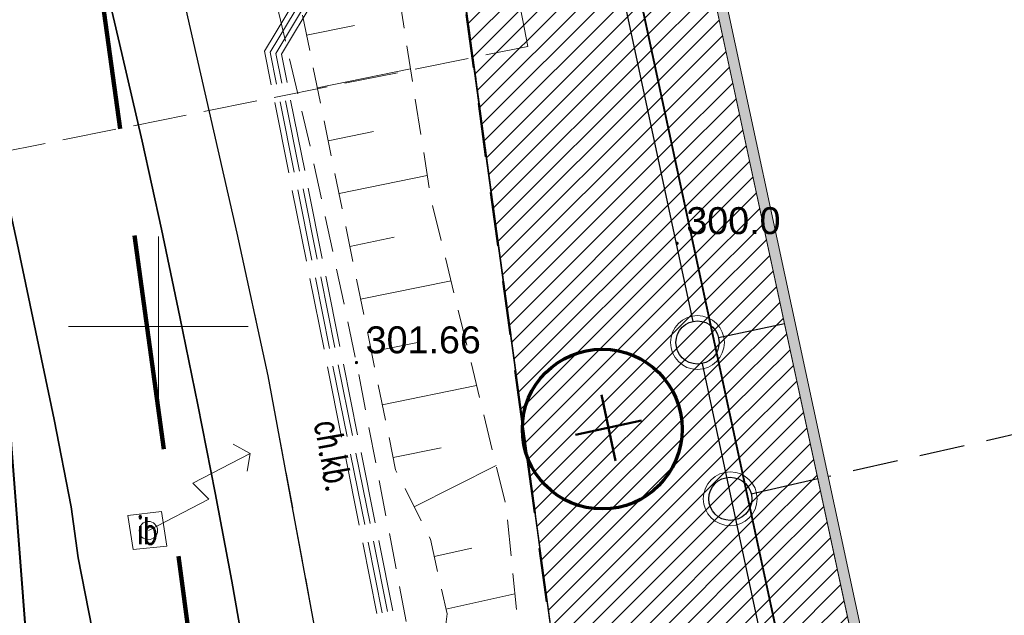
# Model space of a CAD drawing. Header units: metres. Extents: x 6567600 to 13135881, y 5574237 to 11149086.
# Tile 9 of 120: x 6567846 to 6567874, y 5574392 to 5574409. Entities that reach past the tile are written whole.
import ezdxf
from ezdxf.enums import TextEntityAlignment as Align

# ---------------------------------------------------------------- set-up
doc = ezdxf.new("R2010")
doc.units = ezdxf.units.M
for name, pattern in [('zzzxref_260316$0$_MDCP$0$2.0_1.0', [3, 2, -1]), ('zzzxref_260316$0$_MDCP$0$L_0_03', [1, 0.5, -0.5]), ('zzzxref_260316$0$_MDCP$0$L_0_04', [1.5, 1, -0.5]), ('zzzxref_260316$0$_MDCP$0$L_2_50', [2.5, 2, -0.5]), ('zzzxref_260316$0$_MDCP$1$L_0_06', [2, 1.5, -0.5]), ('zzzxref_260316$0$DASHED', [19.05, 12.7, -6.35]), ('zzzxref_260316$0$PR1183 Chorzów Metalowców V09_TT$0$Kropki przerywana 1', [2.5, 1.5, -1])]:
    doc.linetypes.add(name, pattern=pattern)
for name, color, linetype, lineweight in [('zzzxref_260316$0$_MDCP$0$EGB_DzialkaEwidencyjna', 7, 'Continuous', 18), ('zzzxref_260316$0$_MDCP$0$EGB_Klasouzytek', 92, 'Continuous', 18), ('zzzxref_260316$0$_MDCP$0$EGB_KonturUzytkuGruntowego', 92, 'Continuous', 18), ('zzzxref_260316$0$_MDCP$0$GES_InneUrzadzeniaTowarzyszace_P', 7, 'Continuous', 18), ('zzzxref_260316$0$_MDCP$0$GES_PrzewodElektroenergetyczny_Projektowany', 7, 'Continuous', 18), ('zzzxref_260316$0$_MDCP$0$GES_PrzewodKanalizacyjny_Projektowany', 7, 'Continuous', 18), ('zzzxref_260316$0$_MDCP$0$KR_ObiektKarto', 7, 'Continuous', 18), ('zzzxref_260316$0$_MDCP$0$MP_LINIE_REGULAC', 135, 'Continuous', 40), ('zzzxref_260316$0$_MDCP$0$OT_Budowle', 7, 'Continuous', 18), ('zzzxref_260316$0$_MDCP$0$OT_Komunikacja', 7, 'Continuous', 18), ('zzzxref_260316$0$_MDCP$0$OT_Skarpa', 7, 'Continuous', 18), ('zzzxref_260316$0$_MDCP$0$OTRN', 7, 'Continuous', 13), ('zzzxref_260316$0$_MDCP$0$OTRS', 7, 'Continuous', 13), ('zzzxref_260316$0$_MDCP$0$OTRS_O', 7, 'Continuous', 20), ('zzzxref_260316$0$_MDCP$0$Z_GRANICE SPRAWDZONE', 100, 'Continuous', 30), ('zzzxref_260316$0$_MDCP$0$Z_ZAKRES', 214, 'Continuous', 90), ('zzzxref_260316$0$_MDCP$1$PARSI', 7, 'Continuous', 20), ('zzzxref_260316$0$_TT_KAN_D', 96, 'Continuous', 25)]:
    doc.layers.add(name, color=color, linetype=linetype, lineweight=lineweight)
for name, color, linetype in [('zzzxref_260316$0$_MDCP$0$OTRN_O', 7, 'Continuous'), ('zzzxref_260316$0$PR1183 Chorzów Metalowców V09_TT$0$FORMA - Arch 01 - PZT 0 ZAKRES OPRACOWANIA', 7, 'Continuous'), ('zzzxref_260316$0$PR1183 Chorzów Metalowców V09_TT$0$FORMA - Arch 01 - PZT 1 Strefy', 7, 'Continuous'), ('zzzxref_260316$0$PR1183 Chorzów Metalowców V09_TT$0$FORMA - Arch 01 - PZT 2 Budynki', 7, 'Continuous'), ('zzzxref_260316$0$PR1183 Chorzów Metalowców V09_TT$0$FORMA - Arch 01 - PZT-3 Zagospodarowanie', 7, 'Continuous'), ('zzzxref_260316$0$PR1183 Chorzów Metalowców V09_TT$0$FORMA - Arch 01 - PZT-4 Zieleń', 7, 'Continuous')]:
    doc.layers.add(name, color=color, linetype=linetype)
doc.styles.add('zzzxref_260316$0$$TD_AUDIT_GENERATED_(9E133)', font='simplex.shx')
doc.styles.add('zzzxref_260316$0$$TD_AUDIT_GENERATED_(9E16A)', font='arial.ttf', dxfattribs={"width": 0.9})
doc.linetypes.add('zzzxref_260316$0$_MDCP$0$MPNLZ', pattern='A,6,-2,[35,msgB.shx,S=0.016,R=0,X=-1,Y=0],6', length=14)
pattern_1 = [(45, (0, 1.2501), (-0.265165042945, 0.265165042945), [])]

# ---------------------------------------------------------------- blocks, each defined once
blk = doc.blocks.new('zzzxref_260316$0$_MDCP$1$mzsk')
at = {"layer": 'zzzxref_260316$0$_MDCP$1$PARSI', "color": 0}
for p, q in [((0, -5), (0, 5)), ((5, 0), (-5, 0))]:
    blk.add_line(p, q, dxfattribs=at)
blk = doc.blocks.new('zzzxref_260316$0$_MDCP$0$OTRS')
at = {"layer": 'zzzxref_260316$0$_MDCP$0$OTRS', "color": 0, "lineweight": -3, "const_width": 0.09}
blk.add_lwpolyline([(-0.045, 0, 1), (0.045, 0, 1)], format="xyb", close=True, dxfattribs=at)
at = {"layer": 'zzzxref_260316$0$_MDCP$0$OTRS_O', "color": 0, "style": 'zzzxref_260316$0$$TD_AUDIT_GENERATED_(9E16A)'}
blk.add_attdef('RZEDNA', (0.514, 0.515), '', height=1.5, dxfattribs=at)
blk = doc.blocks.new('zzzxref_260316$0$_MDCP$0$OTRN')
at = {"layer": 'zzzxref_260316$0$_MDCP$0$OTRN', "color": 0, "const_width": 0.09}
blk.add_lwpolyline([(-0.045, 0, 1), (0.045, 0, 1)], format="xyb", close=True, dxfattribs=at)
at = {"layer": 'zzzxref_260316$0$_MDCP$0$OTRN_O', "color": 0, "style": 'zzzxref_260316$0$$TD_AUDIT_GENERATED_(9E16A)'}
blk.add_attdef('RZEDNA', (0.514, 0.515), '', height=1.5, dxfattribs=at)
blk = doc.blocks.new('zzzxref_260316$0$_MDCP$0$other_SUPY')
at = {"color": 0, "linetype": 'Continuous', "lineweight": 18, "flags": 128}
for points in [[(-1.2, 7), (-2.1, 6.4)], [(0, 0), (0, 3.8), (-1.2, 3.4), (-1.2, 7)], [(-1.2, 7), (-0.4, 6.4)]]:
    blk.add_lwpolyline(points, dxfattribs=at)
at = {"color": 0, "linetype": 'Continuous', "lineweight": 18}
blk.add_circle((0, 0), 0.51, dxfattribs=at)
blk = doc.blocks.new('zzzxref_260316$0$PR1183 Chorzów Metalowców V09_TT$0$Ściana_1', base_point=(6567856.579, 5574449.269))
at = {"layer": 'zzzxref_260316$0$PR1183 Chorzów Metalowców V09_TT$0$FORMA - Arch 01 - PZT 2 Budynki', "linetype": 'Continuous', "lineweight": 0, "true_color": 0x000000}
blk.add_hatch(color=18, dxfattribs=at).paths.add_polyline_path([(6567872.776, 5574375.332), (6567856.935, 5574449.039), (6567856.642, 5574448.976), (6567872.483, 5574375.269)])
at = {"layer": 'zzzxref_260316$0$PR1183 Chorzów Metalowców V09_TT$0$FORMA - Arch 01 - PZT 2 Budynki', "color": 7, "linetype": 'Continuous', "lineweight": 18, "flags": 128}
for points in [[(6567856.579, 5574449.269), (6567872.546, 5574374.976)], [(6567872.776, 5574375.332), (6567856.935, 5574449.039)]]:
    blk.add_lwpolyline(points, dxfattribs=at)
blk = doc.blocks.new('zzzxref_260316')
at = {"layer": 'zzzxref_260316$0$PR1183 Chorzów Metalowców V09_TT$0$FORMA - Arch 01 - PZT 1 Strefy', "linetype": 'Continuous', "lineweight": 0, "true_color": 0x606060}
h = blk.add_hatch(dxfattribs=at)
h.set_pattern_fill('ANSI31', color=251, scale=3, style=0)
h.set_pattern_definition(pattern_1)
h.paths.add_polyline_path([(6567871.897, 5574369.582), (6567874.014, 5574370.037), (6567873.643, 5574371.762), (6567903.422, 5574378.162), (6567909.835, 5574381.687), (6567906.331, 5574397.99), (6567901.444, 5574396.94), (6567900.638, 5574400.689, 0.414214), (6567899.925, 5574401.149), (6567899.749, 5574401.111), (6567903.66, 5574382.913), (6567879.003, 5574377.614), (6567879.525, 5574375.189), (6567879.51, 5574375.186), (6567873.199, 5574373.83), (6567872.678, 5574376.254), (6567872.546, 5574376.226), (6567856.579, 5574450.519), (6567867.702, 5574452.91), (6567867.644, 5574453.192), (6567854.542, 5574450.478), (6567857.367, 5574437.331), (6567857.331, 5574437.354), (6567866.955, 5574392.574), (6567867.301, 5574390.966), (6567869.023, 5574382.952), (6567871.013, 5574373.692), (6567871.082, 5574373.375), (6567871.526, 5574371.307)])
at = {"layer": 'zzzxref_260316$0$PR1183 Chorzów Metalowców V09_TT$0$FORMA - Arch 01 - PZT 1 Strefy', "linetype": 'Continuous', "lineweight": 0, "true_color": 0x577933}
h = blk.add_hatch(dxfattribs=at)
h.set_pattern_fill('ANSI31', color=77, scale=3, style=0)
h.set_pattern_definition(pattern_1)
h.paths.add_polyline_path([(6567864.17, 5574367.81), (6567871.927, 5574369.589), (6567854.229, 5574451.933), (6567851.221, 5574451.287), (6567848.845, 5574450.177), (6567851.441, 5574441.29), (6567857.873, 5574413.783)])
at = {"layer": 'zzzxref_260316$0$_MDCP$0$EGB_DzialkaEwidencyjna', "linetype": 'Continuous', "lineweight": 18}
for p, q in [((6567849.51, 5574552.26), (6567921.55, 5574569.11)), ((6567921.55, 5574569.11), (6567946.41, 5574443.1)), ((6567830.11, 5574547.72), (6567849.51, 5574552.26)), ((6567829, 5574518.49), (6567830.11, 5574547.72)), ((6567851.37, 5574441.53), (6567829, 5574518.49)), ((6567946.41, 5574443.1), (6567945.87, 5574426.93)), ((6567857.95, 5574413.39), (6567851.37, 5574441.53)), ((6567945.87, 5574426.93), (6567941.78, 5574411.28)), ((6567864.17, 5574367.81), (6567857.95, 5574413.39)), ((6567857.984, 5574413.142), (6567864.136, 5574368.058)), ((6567941.78, 5574411.28), (6567926.87, 5574389.48)), ((6567926.87, 5574389.48), (6567903.73, 5574376.76)), ((6567903.73, 5574376.76), (6567864.17, 5574367.81))]:
    blk.add_line(p, q, dxfattribs=at)
at = {"layer": 'zzzxref_260316$0$_MDCP$0$EGB_Klasouzytek', "lineweight": 18}
for points in [[(6567903.73, 5574376.76), (6567864.17, 5574367.81), (6567857.95, 5574413.39), (6567851.37, 5574441.53)], [(6567857.95, 5574413.39), (6567862.49, 5574380.1), (6567864.17, 5574367.81), (6567869.98, 5574345.11)]]:
    blk.add_lwpolyline(points, dxfattribs=at)
at = {"layer": 'zzzxref_260316$0$_MDCP$0$EGB_KonturUzytkuGruntowego', "linetype": 'zzzxref_260316$0$_MDCP$0$L_0_03', "lineweight": 18, "flags": 128}
blk.add_lwpolyline([(6567903.73, 5574376.76), (6567864.17, 5574367.81), (6567862.49, 5574380.1), (6567857.95, 5574413.39), (6567851.37, 5574441.53), (6567829, 5574518.49), (6567830.11, 5574547.72)], dxfattribs=at)
at = {"layer": 'zzzxref_260316$0$_MDCP$0$GES_PrzewodElektroenergetyczny_Projektowany', "color": 1, "linetype": 'zzzxref_260316$0$_MDCP$0$L_2_50', "lineweight": 18}
for points in [[(6567863.28, 5574345.6), (6567861.17, 5574363.95), (6567859.7, 5574369.91), (6567857.85, 5574384.71), (6567853.27, 5574407.6), (6567857.07, 5574413.91), (6567851.02, 5574440.09), (6567845.91, 5574440.13), (6567840.48, 5574462.92)], [(6567863.44, 5574345.55), (6567861.32, 5574363.97), (6567859.85, 5574369.93), (6567858, 5574384.73), (6567853.42, 5574407.58), (6567857.22, 5574413.88), (6567851.14, 5574440.24), (6567846.03, 5574440.28), (6567840.62, 5574462.96)], [(6567862.97, 5574345.7), (6567860.87, 5574363.89), (6567859.4, 5574369.85), (6567857.55, 5574384.66), (6567852.95, 5574407.66), (6567856.75, 5574413.96), (6567850.78, 5574439.79), (6567845.68, 5574439.84), (6567840.19, 5574462.85)], [(6567863.13, 5574345.65), (6567861.02, 5574363.92), (6567859.55, 5574369.88), (6567857.7, 5574384.68), (6567853.11, 5574407.63), (6567856.91, 5574413.93), (6567850.9, 5574439.94), (6567845.79, 5574439.99), (6567840.33, 5574462.89)]]:
    blk.add_lwpolyline(points, dxfattribs=at)
at = {"layer": 'zzzxref_260316$0$_MDCP$0$GES_PrzewodKanalizacyjny_Projektowany', "color": 36, "linetype": 'zzzxref_260316$0$_MDCP$1$L_0_06', "lineweight": 18}
blk.add_lwpolyline([(6567823.812, 5574400.465), (6567860.28, 5574407.79), (6567858.51, 5574417.11), (6567853.81, 5574438.77), (6567849.74, 5574436.53)], dxfattribs=at)
at = {"layer": 'zzzxref_260316$0$_MDCP$0$KR_ObiektKarto', "linetype": 'Continuous', "lineweight": 18, "flags": 128}
for points in [[(6567854.122, 5574408.106), (6567855.453, 5574408.378)], [(6567854.423, 5574406.636), (6567857.016, 5574407.168)], [(6567854.724, 5574405.167), (6567855.986, 5574405.425)], [(6567855.025, 5574403.697), (6567857.481, 5574404.201)], [(6567855.326, 5574402.228), (6567856.555, 5574402.48)], [(6567855.627, 5574400.758), (6567858.141, 5574401.273)], [(6567855.928, 5574399.289), (6567857.213, 5574399.552)], [(6567856.229, 5574397.819), (6567858.853, 5574398.357)], [(6567856.53, 5574396.35), (6567857.87, 5574396.624)], [(6567857.118, 5574394.98), (6567859.398, 5574396.126)], [(6567857.676, 5574393.599), (6567858.723, 5574393.83)], [(6567858, 5574392.134), (6567859.919, 5574392.558)]]:
    blk.add_lwpolyline(points, dxfattribs=at)
at = {"layer": 'zzzxref_260316$0$_MDCP$0$MP_LINIE_REGULAC', "linetype": 'zzzxref_260316$0$_MDCP$0$MPNLZ', "flags": 128}
blk.add_lwpolyline([(6567850.203, 5574340.64), (6567845.014, 5574408.349), (6567815.314, 5574531.714), (6567826.921, 5574548.2), (6567848.668, 5574553.025)], dxfattribs=at)
at = {"layer": 'zzzxref_260316$0$_MDCP$0$OT_Budowle', "color": 7, "linetype": 'Continuous', "lineweight": 18, "flags": 128}
blk.add_lwpolyline([(6567850.09, 5574394.85), (6567850.23, 5574393.89), (6567849.3, 5574393.79), (6567849.15, 5574394.74)], close=True, dxfattribs=at)
at = {"layer": 'zzzxref_260316$0$_MDCP$0$OT_Komunikacja', "color": 7, "linetype": 'Continuous', "lineweight": 25, "flags": 128}
blk.add_lwpolyline([(6567856.09, 5574372.83), (6567857, 5574372.9), (6567856.31, 5574378.9), (6567855.79, 5574382.87), (6567855.18, 5574386.83), (6567854.51, 5574390.76), (6567853.78, 5574394.71), (6567853.05, 5574398.63), (6567852.19, 5574402.6), (6567849.76, 5574413.26), (6567845.96, 5574431.22), (6567840.92, 5574450.67)], dxfattribs=at)
at = {"layer": 'zzzxref_260316$0$_MDCP$0$OT_Komunikacja', "color": 7, "linetype": 'Continuous', "lineweight": 35}
for points in [[(6567821.69, 5574506.72), (6567844.97, 5574407.21), (6567845.53, 5574404.75), (6567846.07, 5574402.32), (6567847.1, 5574397.41), (6567847.57, 5574394.98), (6567847.771, 5574393.56), (6567848.45, 5574390.06), (6567848.87, 5574387.58), (6567849.27, 5574385.1), (6567849.64, 5574382.63), (6567850, 5574380.17), (6567850.33, 5574377.66), (6567850.64, 5574375.19), (6567851.22, 5574370.13), (6567851.46, 5574367.75), (6567851.69, 5574365.27), (6567851.9, 5574362.77), (6567852.1, 5574360.28), (6567852.26, 5574357.8)], [(6567825.64, 5574507.36), (6567848.98, 5574407.6), (6567849.55, 5574405.16), (6567850.09, 5574402.71), (6567850.6, 5574400.27), (6567851.1, 5574397.82), (6567851.58, 5574395.37), (6567852.04, 5574392.91), (6567852.48, 5574390.43), (6567852.89, 5574387.97), (6567853.29, 5574385.49), (6567853.67, 5574383.03), (6567854.02, 5574380.55), (6567854.35, 5574378.08), (6567854.66, 5574375.6), (6567854.97, 5574373.1), (6567855.23, 5574370.61), (6567855.48, 5574368.14), (6567855.71, 5574365.66), (6567855.92, 5574363.17), (6567856.1, 5574360.65), (6567856.28, 5574358.16)]]:
    blk.add_lwpolyline(points, dxfattribs=at)
at = {"layer": 'zzzxref_260316$0$_MDCP$0$OT_Komunikacja', "color": 7, "linetype": 'zzzxref_260316$0$_MDCP$0$L_0_04', "lineweight": 18, "flags": 128}
blk.add_lwpolyline([(6567947.515, 5574455.698), (6567948.396, 5574450.424), (6567948.648, 5574448.732), (6567948.975, 5574446.476), (6567949.265, 5574444.281), (6567949.478, 5574440.508), (6567949.478, 5574438.827), (6567949.548, 5574436.345), (6567949.466, 5574434.494), (6567949.331, 5574431.506), (6567949.013, 5574428.567), (6567948.397, 5574424.452), (6567947.845, 5574421.592), (6567946.958, 5574417.848), (6567946.194, 5574415.206), (6567944.955, 5574411.463), (6567944.22, 5574409.565), (6567943.335, 5574407.431), (6567941.896, 5574404.446), (6567940.723, 5574402.331), (6567939.781, 5574400.677), (6567938.516, 5574398.665), (6567936.744, 5574396.084), (6567934.465, 5574393.243), (6567932.327, 5574390.844), (6567928.971, 5574387.543), (6567926.7, 5574385.54), (6567925.032, 5574384.195), (6567923.337, 5574382.935), (6567920.797, 5574381.179), (6567917.606, 5574379.366), (6567914.527, 5574377.737), (6567911.816, 5574376.502), (6567909.558, 5574375.579), (6567907.269, 5574374.816), (6567903.606, 5574373.672), (6567899.382, 5574372.528), (6567894.891, 5574371.274), (6567878.894, 5574366.917), (6567867.949, 5574363.87), (6567863.154, 5574362.61), (6567857.11, 5574361.35), (6567856.863, 5574364.456), (6567856.582, 5574368.039), (6567856.09, 5574372.83), (6567857, 5574372.9), (6567856.31, 5574378.9), (6567855.79, 5574382.87), (6567855.18, 5574386.83), (6567854.51, 5574390.76), (6567853.78, 5574394.71), (6567853.05, 5574398.63), (6567852.19, 5574402.6), (6567849.76, 5574413.26), (6567849.89, 5574414.22), (6567851.83, 5574414.67), (6567851.37, 5574416.66), (6567854.58, 5574417.42), (6567850.88, 5574432.39), (6567845.96, 5574431.22), (6567840.92, 5574450.67), (6567838.96, 5574456.25), (6567831.07, 5574490.06), (6567830.27, 5574495.98), (6567829, 5574501.83), (6567827.92, 5574506.7), (6567826.86, 5574511.56), (6567826.08, 5574515.52), (6567825.4, 5574519.47), (6567824.95, 5574522.44), (6567824.5, 5574526.43), (6567824.25, 5574529.43), (6567824.08, 5574532.42), (6567824.01, 5574536.4), (6567824.25, 5574539.41), (6567825.44, 5574545.29), (6567826.09, 5574547.18), (6567826.92, 5574548.98), (6567827.87, 5574550.71), (6567829, 5574552.37), (6567849.24, 5574556.86), (6567847.84, 5574562.43), (6567850.42, 5574563.07), (6567851, 5574562.82), (6567857.08, 5574558.64), (6567878.36, 5574563.51), (6567907.32, 5574570.28), (6567907.73, 5574567.88), (6567878.94, 5574561.2), (6567857.62, 5574556.33), (6567833.07, 5574550.68), (6567832.17, 5574550.48), (6567830.79, 5574549.8), (6567829.67, 5574548.79), (6567828.68, 5574547.02), (6567827.68, 5574544.22), (6567827.06, 5574541.37), (6567826.61, 5574538.33), (6567826.47, 5574535.3), (6567826.62, 5574531.27), (6567826.93, 5574527.32), (6567827.29, 5574523.8), (6567827.81, 5574520.34), (6567828.64, 5574515.44), (6567829.22, 5574512.47), (6567831.34, 5574502.7), (6567832, 5574502.04), (6567832.86, 5574501.86), (6567835.48, 5574490.39), (6567838.69, 5574476.72), (6567840.94, 5574477.22), (6567842.1, 5574472.29), (6567839.84, 5574471.76), (6567843.24, 5574457.14), (6567846.41, 5574443.89), (6567846.82, 5574442.27), (6567847.04, 5574441.61), (6567847.42, 5574441.08), (6567847.97, 5574440.71), (6567848.63, 5574440.56), (6567849.32, 5574440.61), (6567851.19, 5574441.04), (6567854.02, 5574429.39), (6567857.72, 5574414.07), (6567855.38, 5574413.53), (6567854.43, 5574412.7), (6567853.63, 5574411.68), (6567853.17, 5574410.72), (6567853.12, 5574409.71), (6567854.26, 5574404.84), (6567855.51, 5574399), (6567857.01, 5574391.2), (6567857.79, 5574386.18), (6567858.35, 5574382.21), (6567859.02, 5574377.27), (6567859.909, 5574368.887), (6567860.055, 5574367.78), (6567860.402, 5574366.895), (6567861.348, 5574365.757), (6567862.743, 5574365.112), (6567863.812, 5574364.983), (6567864.873, 5574365.082), (6567875.385, 5574368.045), (6567887.169, 5574371.344), (6567894.86, 5574373.433), (6567904.193, 5574375.979), (6567909.986, 5574377.842), (6567913.714, 5574379.575), (6567916.29, 5574380.93), (6567919.833, 5574382.929), (6567921.94, 5574384.465), (6567924.837, 5574386.597), (6567926.974, 5574388.488), (6567928.91, 5574390.273), (6567932.797, 5574394.443), (6567936.263, 5574399.014), (6567938.789, 5574403.047), (6567940.719, 5574406.619), (6567942.6, 5574410.97), (6567944.237, 5574415.951), (6567945.095, 5574418.932), (6567946.005, 5574422.667), (6567946.916, 5574428.255), (6567947.357, 5574433.537), (6567947.446, 5574438.626), (6567947.184, 5574444.294), (6567946.685, 5574448.233), (6567946.054, 5574452.175), (6567945.029, 5574458.386), (6567942.856, 5574469.729), (6567945.871, 5574465.435)], close=True, dxfattribs=at)
at = {"layer": 'zzzxref_260316$0$_MDCP$0$OT_Skarpa', "color": 7, "linetype": 'zzzxref_260316$0$_MDCP$0$L_0_04', "lineweight": 18, "flags": 128}
blk.add_lwpolyline([(6567836.9, 5574495.68), (6567838.52, 5574491.11), (6567840.59, 5574480.86), (6567843.46, 5574480.36), (6567848.13, 5574462.83), (6567851.9, 5574444.67), (6567858.01, 5574426.68), (6567860.79, 5574412.31), (6567856.48, 5574410.59), (6567857.58, 5574403.57), (6567859.68, 5574394.97), (6567860.62, 5574385.5), (6567861.58, 5574370.45), (6567862.01, 5574368.01), (6567863.53, 5574367.38), (6567863.13, 5574366), (6567861.59, 5574366.75), (6567860.54, 5574368.19), (6567859.27, 5574379.76), (6567857.79, 5574389.9), (6567858.03, 5574392), (6567857.57, 5574394.08), (6567856.6, 5574396.01), (6567853.99, 5574408.75), (6567853.94, 5574410.45), (6567854.9, 5574412.03), (6567856.04, 5574412.96), (6567858.35, 5574413.64), (6567855.26, 5574426.79), (6567851.62, 5574441.38), (6567849.42, 5574443.2), (6567847.4, 5574447.15), (6567844.89, 5574462.43), (6567841.18, 5574478.32), (6567838.55, 5574479.72), (6567836.83, 5574487.4), (6567833.76, 5574501.75)], close=True, dxfattribs=at)
at = {"layer": 'zzzxref_260316$0$_MDCP$0$Z_GRANICE SPRAWDZONE', "linetype": 'ByBlock', "flags": 128}
blk.add_lwpolyline([(6567830.11, 5574547.72), (6567849.531, 5574552.262), (6567921.55, 5574569.11), (6567946.41, 5574443.1), (6567945.87, 5574426.93), (6567941.769, 5574411.258), (6567926.87, 5574389.48), (6567903.73, 5574376.76), (6567864.17, 5574367.81), (6567857.95, 5574413.39), (6567851.37, 5574441.53), (6567829, 5574518.49), (6567830.11, 5574547.72)], dxfattribs=at)
at = {"layer": 'zzzxref_260316$0$_MDCP$0$Z_ZAKRES', "linetype": 'zzzxref_260316$0$_MDCP$0$2.0_1.0', "lineweight": 140, "ltscale": 3}
blk.add_lwpolyline([(6567820.407, 5574555.719), (6567847.232, 5574561.997), (6567929.356, 5574581.206), (6567956.443, 5574443.911), (6567955.827, 5574425.481), (6567951.015, 5574407.07), (6567933.777, 5574381.866), (6567907.312, 5574367.318), (6567855.739, 5574355.65), (6567852.582, 5574378.747), (6567848.105, 5574411.572), (6567841.693, 5574438.994), (6567818.946, 5574517.253)], close=True, dxfattribs=at)
at = {"layer": 'zzzxref_260316$0$_TT_KAN_D'}
for points in [[(6567862.705, 5574410.226), (6567864.873, 5574400.14)], [(6567867.418, 5574400.073), (6567865.586, 5574399.679)], [(6567865.125, 5574398.967), (6567867.313, 5574388.797)], [(6567868.349, 5574395.756), (6567866.497, 5574395.336)]]:
    blk.add_lwpolyline(points, dxfattribs=at)
at = {"layer": 'zzzxref_260316$0$_TT_KAN_D', "linetype": 'zzzxref_260316$0$DASHED', "ltscale": 0.1}
blk.add_lwpolyline([(6567876.139, 5574397.522), (6567868.641, 5574395.822)], dxfattribs=at)
at = {"layer": 'zzzxref_260316$0$_TT_KAN_D', "lineweight": 13}
for centre in [(6567864.999, 5574399.553), (6567865.911, 5574395.203)]:
    blk.add_circle(centre, 0.75, dxfattribs=at)
at = {"layer": 'zzzxref_260316$0$_TT_KAN_D', "lineweight": 30}
for centre in [(6567864.999, 5574399.553), (6567865.911, 5574395.203)]:
    blk.add_circle(centre, 0.6, dxfattribs=at)
at = {"layer": 'zzzxref_260316$0$PR1183 Chorzów Metalowców V09_TT$0$FORMA - Arch 01 - PZT 0 ZAKRES OPRACOWANIA', "color": 1, "linetype": 'zzzxref_260316$0$PR1183 Chorzów Metalowców V09_TT$0$Kropki przerywana 1', "lineweight": 50}
blk.add_line((6567857.893, 5574413.634), (6567864.17, 5574367.81), dxfattribs=at)
at = {"layer": 'zzzxref_260316$0$PR1183 Chorzów Metalowców V09_TT$0$FORMA - Arch 01 - PZT 1 Strefy', "color": 71, "linetype": 'Continuous', "lineweight": 13, "true_color": 0xaff266}
for p, q in [((6567871.927, 5574369.589), (6567854.229, 5574451.933)), ((6567857.873, 5574413.783), (6567864.17, 5574367.81))]:
    blk.add_line(p, q, dxfattribs=at)
at = {"layer": 'zzzxref_260316$0$PR1183 Chorzów Metalowców V09_TT$0$FORMA - Arch 01 - PZT 1 Strefy', "color": 9, "linetype": 'Continuous', "lineweight": 13}
for p, q in [((6567872.546, 5574376.226), (6567856.579, 5574450.519)), ((6567857.331, 5574437.354), (6567866.955, 5574392.574)), ((6567866.955, 5574392.574), (6567867.301, 5574390.966))]:
    blk.add_line(p, q, dxfattribs=at)
at = {"layer": 'zzzxref_260316$0$PR1183 Chorzów Metalowców V09_TT$0$FORMA - Arch 01 - PZT 1 Strefy', "color": 254, "linetype": 'Continuous', "lineweight": 0, "true_color": 0xe3cfb5}
blk.add_line((6567856.579, 5574450.519), (6567872.546, 5574376.226), dxfattribs=at)
at = {"layer": 'zzzxref_260316$0$PR1183 Chorzów Metalowców V09_TT$0$FORMA - Arch 01 - PZT-3 Zagospodarowanie', "color": 7, "linetype": 'Continuous', "lineweight": 18}
blk.add_line((6567848.555, 5574478.334), (6567869.039, 5574383.023), dxfattribs=at)
at = {"layer": 'zzzxref_260316$0$PR1183 Chorzów Metalowców V09_TT$0$FORMA - Arch 01 - PZT-4 Zieleń', "color": 7, "linetype": 'Continuous', "lineweight": 50}
for p, q in [((6567862.718, 5574396.263), (6567862.324, 5574398.098)), ((6567861.603, 5574396.983), (6567863.438, 5574397.378))]:
    blk.add_line(p, q, dxfattribs=at)
at = {"layer": 'zzzxref_260316$0$PR1183 Chorzów Metalowców V09_TT$0$FORMA - Arch 01 - PZT-4 Zieleń', "color": 7, "linetype": 'Continuous', "lineweight": 70}
blk.add_circle((6567862.35, 5574397.144), 2.224, dxfattribs=at)
at = {"layer": 'zzzxref_260316$0$_MDCP$0$GES_InneUrzadzeniaTowarzyszace_P', "linetype": 'Continuous', "xscale": 0.5, "yscale": 0.5, "zscale": 0.5, "rotation": 297.4051997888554}
blk.add_blockref('zzzxref_260316$0$_MDCP$0$other_SUPY', (6567849.72, 5574394.32), dxfattribs=at)
at = {"layer": 'zzzxref_260316$0$_MDCP$0$OTRN', "color": 14, "xscale": 0.5, "yscale": 0.5, "zscale": 0.5}
blk.add_blockref('zzzxref_260316$0$_MDCP$0$OTRN', (6567864.432, 5574402.312, 300.049), dxfattribs=at).add_auto_attribs({'RZEDNA': '300.0'})
at = {"layer": 'zzzxref_260316$0$_MDCP$0$OTRS', "xscale": 0.5, "yscale": 0.5, "zscale": 0.5}
blk.add_blockref('zzzxref_260316$0$_MDCP$0$OTRS', (6567855.51, 5574398.995, 301.656), dxfattribs=at).add_auto_attribs({'RZEDNA': '301.66'})
at = {"layer": 'zzzxref_260316$0$_MDCP$1$PARSI', "xscale": 0.5, "yscale": 0.5, "zscale": 0.5, "rotation": 1.16962990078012e-09}
blk.add_blockref('zzzxref_260316$0$_MDCP$1$mzsk', (6567850, 5574400), dxfattribs=at)
at = {"layer": 'zzzxref_260316$0$PR1183 Chorzów Metalowców V09_TT$0$FORMA - Arch 01 - PZT 2 Budynki', "color": 7, "lineweight": 18}
blk.add_blockref('zzzxref_260316$0$PR1183 Chorzów Metalowców V09_TT$0$Ściana_1', (6567856.579, 5574450.519), dxfattribs=at)
at = {"layer": 'zzzxref_260316$0$_MDCP$0$OT_Budowle', "color": 7, "lineweight": 15, "style": 'zzzxref_260316$0$$TD_AUDIT_GENERATED_(9E133)', "width": 0.66}
blk.add_text('ib', height=0.75, dxfattribs=at).set_placement((6567849.69, 5574394.32), align=Align.MIDDLE_CENTER)
at = {"layer": 'zzzxref_260316$0$_MDCP$0$OT_Komunikacja', "color": 7, "lineweight": 15, "style": 'zzzxref_260316$0$$TD_AUDIT_GENERATED_(9E133)', "width": 0.66}
blk.add_text('ch.kb.', height=0.75, rotation=280.2, dxfattribs=at).set_placement((6567854.88, 5574396.41), align=Align.MIDDLE_CENTER)

msp = doc.modelspace()

# ---------------------------------------------------------------- block references
at = {"ltscale": 0.5}
msp.add_blockref('zzzxref_260316', (0, 0), dxfattribs=at)

doc.saveas('drawing.dxf')
